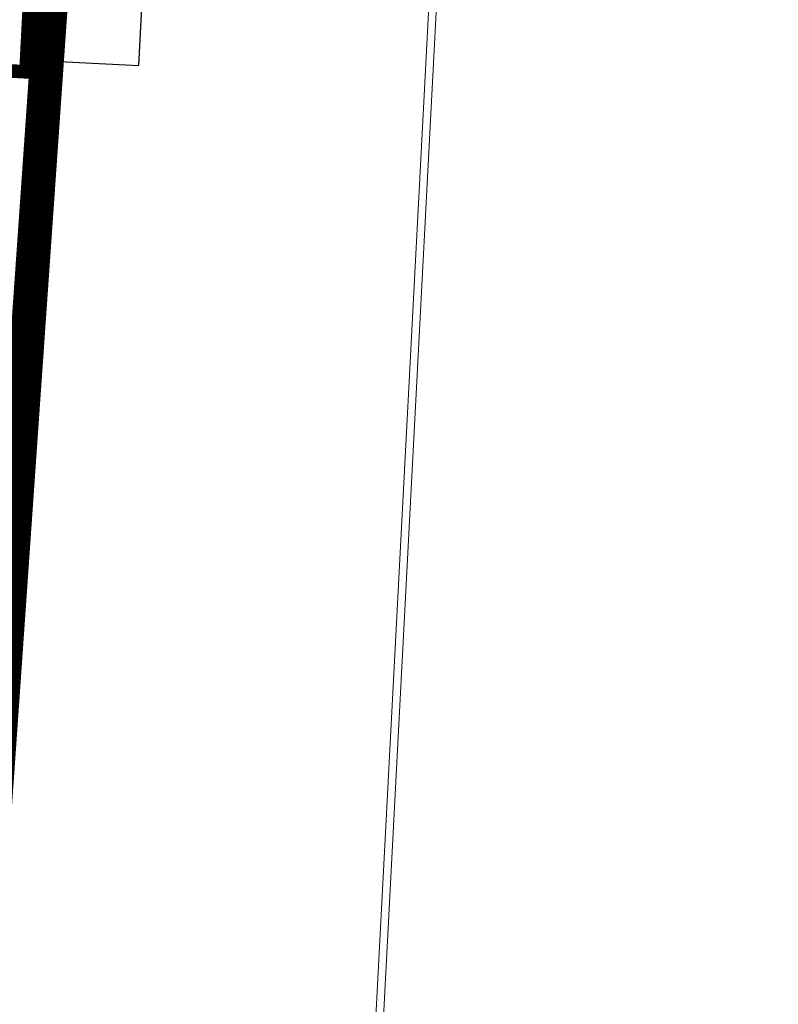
# Model space of a CAD drawing. Header units: millimetres. Extents: x 747415 to 1601423, y -236173 to 551995.
# Tile 203 of 242: x 1207977 to 1219125, y 25279 to 39745. Entities that reach past the tile are written whole.
import ezdxf

# ---------------------------------------------------------------- set-up
doc = ezdxf.new("R2010")
doc.units = ezdxf.units.MM
doc.header["$LTSCALE"] = 100
doc.header["$MEASUREMENT"] = 0
doc.linetypes.add('BORDER', pattern=[44.45, 12.7, -6.35, 12.7, -6.35, 0, -6.35])
for name, color, linetype, lineweight in [('00--F-IL-PERCEELDEF', 30, 'BORDER', 0), ('T--L9000_TERREIN_Wegen_extern', 7, 'CONTINUOUS', 0), ('T--L9020_GEBOUWEN', 252, 'CONTINUOUS', 0)]:
    doc.layers.add(name, color=color, linetype=linetype, lineweight=lineweight)
doc.layers.add('T--L9041_VERHARDING_Wegen', color=7, linetype='CONTINUOUS')

msp = doc.modelspace()

# ---------------------------------------------------------------- linework, layer by layer
at = {"layer": '00--F-IL-PERCEELDEF', "lineweight": 0, "const_width": 500}
msp.add_lwpolyline([(1222893.5, 247382.715), (1206643.35, 14269.488), (1193963.99, 5930.652), (1189625.203, 1516.641), (1188001.379, -126.474), (1186931.061, -1209.507), (1185599.272, -2557.118), (1184329.007, -3842.473), (1183085.811, -5100.438), (1181853.857, -6347.027), (1181066.569, -7144.715), (1172202.608, -7518.195), (1163792.695, -7519.237), (1114311.621, -7519.237), (1110937.701, -7519.237), (1110937.701, -9574.929), (1097000.343, -9574.929), (1068965.693, -9548.39), (1048223.21, -9407.05), (1001161.084, -9086.366), (975840.313, -8913.829), (944973.242, -6261.233)], dxfattribs=at)
at = {"layer": 'T--L9000_TERREIN_Wegen_extern', "flags": 128}
for points in [[(1213143.947, 23786.947), (1218700.446, 129767.713)], [(1213253.796, 23781.187), (1218810.295, 129761.954)]]:
    msp.add_lwpolyline(points, dxfattribs=at)
at = {"layer": 'T--L9020_GEBOUWEN', "const_width": 200}
msp.add_lwpolyline([(1197729.476, 136006.934), (1192729.975, 39776.728), (1208069.291, 38979.796), (1213068.792, 135209.997), (1197729.476, 136006.934)], dxfattribs=at)
at = {"layer": 'T--L9041_VERHARDING_Wegen'}
msp.add_lwpolyline([(1208079.257, 39155.743), (1209730.453, 39069.969), (1212321.823, 89029.1)], dxfattribs=at)

doc.saveas('drawing.dxf')
